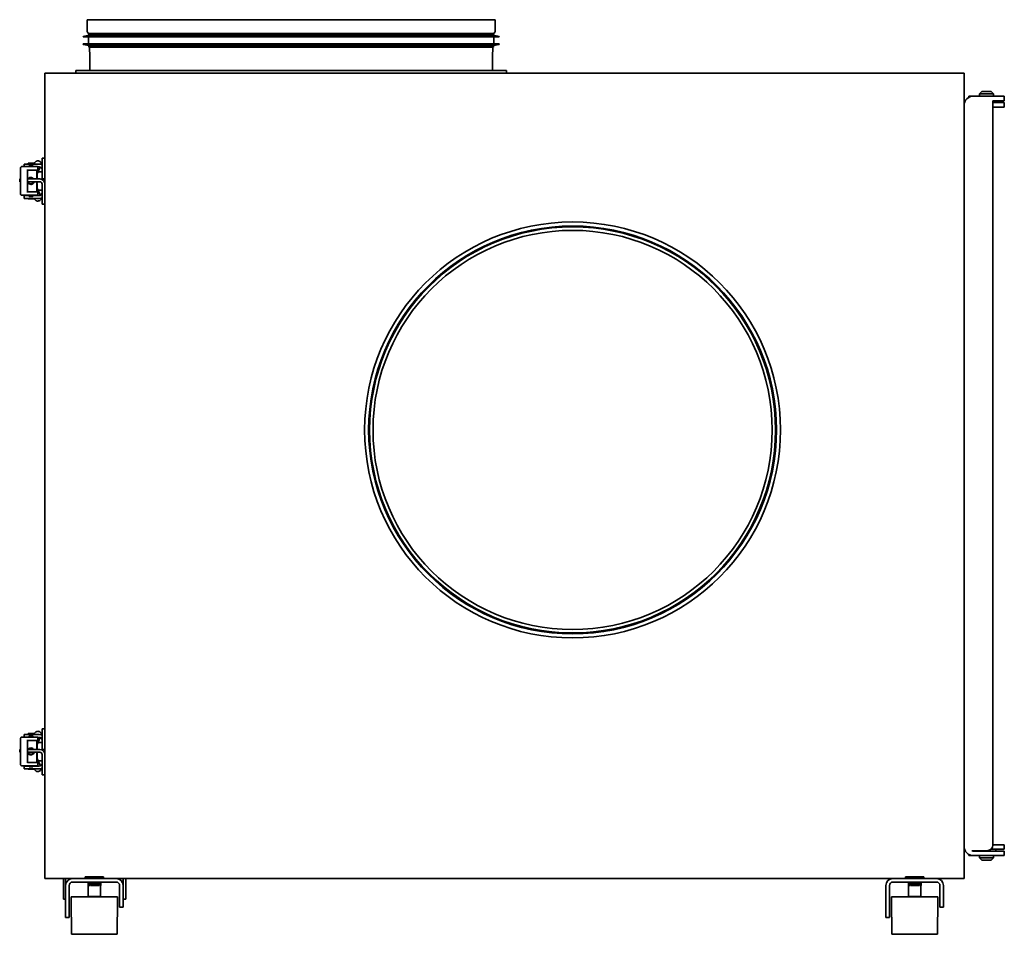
# Model space of a CAD drawing. Header units: millimetres. Extents: x 411 to 1269, y 196 to 992.
import ezdxf

# ---------------------------------------------------------------- set-up
doc = ezdxf.new("R2010")
doc.units = ezdxf.units.MM
doc.header["$LTSCALE"] = 4
doc.layers.add('Krawędzie widoczne(ISO)', color=7, linetype='Continuous', lineweight=35, true_color=0x262659)

msp = doc.modelspace()

# ---------------------------------------------------------------- linework, layer by layer
at = {"layer": 'Krawędzie widoczne(ISO)'}
for p, q in [((825.26, 992), (470.26, 992)), ((470.26, 981.6), (470.26, 992)), ((825.26, 981.6), (825.26, 992)), ((471.76, 978.41), (466.76, 977.5)), ((466.76, 977.5), (828.76, 977.5)), ((466.76, 977.5), (466.76, 977)), ((466.76, 977), (828.76, 977)), ((471.26, 977), (471.26, 971)), ((471.76, 980), (823.76, 980)), ((471.76, 980), (471.76, 978.41)), ((471.76, 978.41), (823.76, 978.41)), ((823.76, 980), (823.76, 978.41)), ((823.76, 978.41), (828.76, 977.5)), ((824.26, 977), (824.26, 971)), ((828.76, 977.5), (828.76, 977)), ((466.76, 971), (828.76, 971)), ((466.76, 971), (466.76, 970.5)), ((466.76, 970.5), (828.76, 970.5)), ((471.76, 969.59), (466.76, 970.5)), ((471.76, 969.59), (823.76, 969.59)), ((471.76, 969.59), (471.76, 968)), ((823.76, 969.59), (828.76, 970.5)), ((823.76, 969.59), (823.76, 968)), ((828.76, 971), (828.76, 970.5)), ((471.76, 968), (823.76, 968)), ((472.26, 964.33), (472.26, 967.85)), ((472.46, 948.6), (472.46, 963.37)), ((823.06, 948.6), (823.06, 963.37)), ((823.26, 964.33), (823.26, 967.85)), ((433.5, 945.5), (1233.5, 945.5)), ((433.5, 244.5), (433.5, 945.5)), ((835.26, 947.8), (460.26, 947.8)), ((460.26, 945.5), (460.26, 947.8)), ((835.26, 945.5), (835.26, 947.8)), ((1233.5, 945.5), (1233.5, 244.5)), ((1249, 929.5), (1247, 927.5)), ((1259, 927.5), (1247, 927.5)), ((1247, 925.5), (1247, 927.5)), ((1257, 929.5), (1249, 929.5)), ((1257, 929.5), (1259, 927.5)), ((1259, 925.5), (1259, 927.5)), ((1237.5, 925.5), (1241.5, 925.5)), ((1237.5, 924.43), (1237.5, 925.5)), ((1268.5, 925.5), (1241.5, 925.5)), ((1258.5, 921.5), (1258.5, 273.7)), ((1258.5, 921.5), (1268.5, 921.5)), ((1258.5, 920), (1268.5, 920)), ((1261, 920), (1261, 921.5)), ((1268.5, 921.5), (1268.5, 925.5)), ((1268.5, 916), (1268.5, 920)), ((1268.5, 916), (1258.5, 916)), ((415.5, 866.4), (422.5, 866.4)), ((415.5, 864.16), (415.5, 866.4)), ((424.02, 867.16), (418.82, 867.16)), ((418.82, 866.96), (418.82, 867.16)), ((424.02, 866.96), (418.82, 866.96)), ((419.37, 866.4), (418.82, 866.96)), ((422.5, 866.4), (428.5, 866.4)), ((423.46, 866.4), (424.02, 866.96)), ((424.26, 867.07), (423.96, 866.4)), ((424.02, 866.96), (424.02, 867.16)), ((431, 868.4), (431, 871.4)), ((433.5, 871.4), (431, 871.4)), ((431, 868.4), (431, 855.9)), ((412.06, 862.16), (412.06, 841.16)), ((417.64, 864.16), (413.32, 864.16)), ((426.65, 864.16), (417.64, 864.16)), ((418.44, 841.91), (418.44, 861.4)), ((418.44, 861.16), (426.65, 861.16)), ((419.84, 865.16), (422.84, 865.16)), ((419.84, 864.16), (419.84, 865.16)), ((422.84, 864.16), (422.84, 865.16)), ((426.34, 853.38), (426.34, 861.16)), ((426.88, 864.16), (426.65, 864.16)), ((426.65, 861.16), (426.92, 861.16)), ((429.35, 863.75), (426.7, 857.79)), ((426.92, 861.16), (426.92, 861.16)), ((427.15, 863.66), (427.15, 861.66)), ((428.5, 863.9), (427.31, 863.9)), ((427.42, 863.66), (427.42, 861.66)), ((427.46, 859.5), (431, 859.5)), ((411.5, 853.38), (412.06, 853.38)), ((411.5, 853.38), (411.5, 850.9)), ((411.5, 850.9), (412.06, 850.9)), ((418.44, 853.38), (419.5, 853.38)), ((418.44, 850.9), (419.5, 850.9)), ((429, 853.38), (419.5, 853.38)), ((429, 850.9), (419.5, 850.9)), ((421.1, 854.66), (421.21, 854.66)), ((421.1, 848.66), (421.21, 848.66)), ((426.34, 842.16), (426.34, 850.9)), ((426.73, 854.63), (426.71, 855.87)), ((426.71, 847.44), (426.73, 848.68)), ((426.76, 854.21), (426.76, 854.36)), ((426.76, 848.96), (426.76, 849.11)), ((431, 855.9), (431, 853.4)), ((431, 852.91), (431, 853.4)), ((431, 853.4), (433.5, 853.4)), ((431, 848.9), (431, 834.4)), ((426.65, 842.16), (418.44, 842.16)), ((426.92, 842.16), (426.65, 842.16)), ((429.54, 839.13), (426.7, 845.52)), ((426.92, 842.16), (426.92, 842.16)), ((427.15, 841.66), (427.15, 839.66)), ((427.42, 841.66), (427.42, 839.66)), ((427.6, 843.5), (431, 843.5)), ((413.32, 839.16), (417.64, 839.16)), ((415.5, 838.9), (419.84, 838.9)), ((415.5, 836.4), (415.5, 838.9)), ((422.5, 836.4), (415.5, 836.4)), ((417.64, 839.16), (426.65, 839.16)), ((418.86, 836.4), (418.82, 836.36)), ((418.82, 836.36), (424.02, 836.36)), ((418.82, 836.36), (418.82, 836.16)), ((418.82, 836.16), (424.02, 836.16)), ((419.84, 839.16), (419.84, 838.16)), ((422.84, 838.16), (419.84, 838.16)), ((428.5, 836.4), (422.5, 836.4)), ((422.84, 839.16), (422.84, 838.16)), ((422.84, 838.9), (428.5, 838.9)), ((422.92, 839.16), (422.92, 838.9)), ((423.08, 838.9), (422.96, 839.16)), ((423.97, 836.4), (424.02, 836.36)), ((424.02, 836.36), (424.02, 836.16)), ((424.26, 836.24), (424.19, 836.4)), ((426.65, 839.16), (426.92, 839.16)), ((426.92, 839.16), (426.92, 839.16)), ((431, 831.4), (431, 834.4)), ((433.5, 831.4), (431, 831.4)), ((415.5, 369.9), (422.5, 369.9)), ((415.5, 367.66), (415.5, 369.9)), ((424.02, 370.66), (418.82, 370.66)), ((418.82, 370.46), (418.82, 370.66)), ((424.02, 370.46), (418.82, 370.46)), ((419.37, 369.9), (418.82, 370.46)), ((419.84, 368.66), (422.84, 368.66)), ((419.84, 367.66), (419.84, 368.66)), ((422.5, 369.9), (428.5, 369.9)), ((422.84, 367.66), (422.84, 368.66)), ((423.46, 369.9), (424.02, 370.46)), ((424.26, 370.57), (423.96, 369.9)), ((424.02, 370.46), (424.02, 370.66)), ((431, 371.9), (431, 374.9)), ((433.5, 374.9), (431, 374.9)), ((431, 371.9), (431, 359.4)), ((412.06, 365.66), (412.06, 344.66)), ((417.64, 367.66), (413.32, 367.66)), ((426.65, 367.66), (417.64, 367.66)), ((418.44, 345.41), (418.44, 364.9)), ((418.44, 364.66), (426.65, 364.66)), ((426.34, 356.88), (426.34, 364.66)), ((426.88, 367.66), (426.65, 367.66)), ((426.65, 364.66), (426.92, 364.66)), ((429.35, 367.25), (426.7, 361.29)), ((426.92, 364.66), (426.92, 364.66)), ((427.15, 367.16), (427.15, 365.16)), ((428.5, 367.4), (427.31, 367.4)), ((427.42, 367.16), (427.42, 365.16)), ((427.46, 363), (431, 363)), ((411.5, 356.88), (412.06, 356.88)), ((411.5, 356.88), (411.5, 354.4)), ((411.5, 354.4), (412.06, 354.4)), ((418.44, 356.88), (419.5, 356.88)), ((418.44, 354.4), (419.5, 354.4)), ((429, 356.88), (419.5, 356.88)), ((429, 354.4), (419.5, 354.4)), ((421.1, 358.16), (421.21, 358.16)), ((421.1, 352.16), (421.21, 352.16)), ((426.34, 345.66), (426.34, 354.4)), ((426.73, 358.13), (426.71, 359.37)), ((426.71, 350.94), (426.73, 352.18)), ((426.76, 357.71), (426.76, 357.86)), ((426.76, 352.46), (426.76, 352.61)), ((431, 359.4), (431, 356.9)), ((431, 356.41), (431, 356.9)), ((431, 356.9), (433.5, 356.9)), ((431, 352.4), (431, 337.9)), ((426.65, 345.66), (418.44, 345.66)), ((426.92, 345.66), (426.65, 345.66)), ((429.54, 342.63), (426.7, 349.02)), ((426.92, 345.66), (426.92, 345.66)), ((427.15, 345.16), (427.15, 343.16)), ((427.42, 345.16), (427.42, 343.16)), ((427.6, 347), (431, 347)), ((413.32, 342.66), (417.64, 342.66)), ((415.5, 342.4), (419.84, 342.4)), ((415.5, 339.9), (415.5, 342.4)), ((422.5, 339.9), (415.5, 339.9)), ((417.64, 342.66), (426.65, 342.66)), ((418.86, 339.9), (418.82, 339.86)), ((418.82, 339.86), (424.02, 339.86)), ((418.82, 339.86), (418.82, 339.66)), ((418.82, 339.66), (424.02, 339.66)), ((419.84, 342.66), (419.84, 341.66)), ((422.84, 341.66), (419.84, 341.66)), ((428.5, 339.9), (422.5, 339.9)), ((422.84, 342.66), (422.84, 341.66)), ((422.84, 342.4), (428.5, 342.4)), ((422.92, 342.66), (422.92, 342.4)), ((423.08, 342.4), (422.96, 342.66)), ((423.97, 339.9), (424.02, 339.86)), ((424.02, 339.86), (424.02, 339.66)), ((424.26, 339.74), (424.19, 339.9)), ((426.65, 342.66), (426.92, 342.66)), ((426.92, 342.66), (426.92, 342.66)), ((431, 334.9), (431, 337.9)), ((433.5, 334.9), (431, 334.9)), ((1241.5, 268.7), (1240.25, 268.7)), ((1253.5, 268.7), (1241.5, 268.7)), ((1241.5, 268.5), (1253, 268.5)), ((1245, 268.7), (1245, 268.5)), ((1253, 268.5), (1268.5, 268.5)), ((1268.5, 270), (1256.86, 270)), ((1258.5, 274), (1268.5, 274)), ((1261, 270), (1261, 268.5)), ((1268.5, 270), (1268.5, 274)), ((1268.5, 264.5), (1268.5, 268.5)), ((1237.5, 264.5), (1237.5, 265.57)), ((1241.5, 264.5), (1237.5, 264.5)), ((1253, 264.5), (1241.5, 264.5)), ((1247, 264.5), (1247, 262.5)), ((1247, 262.5), (1259, 262.5)), ((1249, 260.5), (1247, 262.5)), ((1249, 260.5), (1257, 260.5)), ((1268.5, 264.5), (1253, 264.5)), ((1257, 260.5), (1259, 262.5)), ((1259, 264.5), (1259, 262.5)), ((457.5, 244.5), (433.5, 244.5)), ((449.55, 226.5), (449.55, 244.5)), ((451.5, 238.5), (451.5, 244.5)), ((457.5, 244.5), (495.5, 244.5)), ((457.5, 241.5), (495.5, 241.5)), ((468.5, 246), (484.5, 246)), ((468.5, 246), (468.5, 244.5)), ((471, 241.5), (471, 238.5)), ((471, 241.5), (471, 238.5)), ((471.02, 241.5), (471.02, 238.5)), ((471.05, 241.5), (471.05, 238.5)), ((471.09, 241.5), (471.09, 238.5)), ((471.16, 241.5), (471.16, 238.5)), ((471.21, 241.5), (471.21, 238.5)), ((471.23, 241.5), (471.23, 238.5)), ((471.32, 241.5), (471.32, 238.5)), ((471.37, 241.5), (471.37, 238.5)), ((471.42, 241.5), (471.42, 238.5)), ((471.54, 241.5), (471.54, 238.5)), ((471.59, 241.5), (471.59, 238.5)), ((471.67, 241.5), (471.67, 238.5)), ((471.82, 241.5), (471.82, 238.5)), ((471.87, 241.5), (471.87, 238.5)), ((471.97, 241.5), (471.97, 238.5)), ((472.15, 241.5), (472.15, 238.5)), ((472.19, 241.5), (472.19, 238.5)), ((472.32, 241.5), (472.32, 238.5)), ((472.53, 241.5), (472.53, 238.5)), ((472.56, 241.5), (472.56, 238.5)), ((472.72, 241.5), (472.72, 238.5)), ((472.95, 241.5), (472.95, 238.5)), ((472.98, 241.5), (472.98, 238.5)), ((473.16, 241.5), (473.16, 238.5)), ((473.4, 241.5), (473.4, 238.5)), ((473.43, 241.5), (473.43, 238.5)), ((473.64, 241.5), (473.64, 238.5)), ((473.9, 241.5), (473.9, 238.5)), ((473.92, 241.5), (473.92, 238.5)), ((474.14, 241.5), (474.14, 238.5)), ((474.42, 241.5), (474.42, 238.5)), ((474.44, 241.5), (474.44, 238.5)), ((474.68, 241.5), (474.68, 238.5)), ((474.96, 241.5), (474.96, 238.5)), ((474.98, 241.5), (474.98, 238.5)), ((475.23, 241.5), (475.23, 238.5)), ((475.52, 241.5), (475.52, 238.5)), ((475.53, 241.5), (475.53, 238.5)), ((475.79, 241.5), (475.79, 238.5)), ((476.09, 241.5), (476.09, 238.5)), ((476.1, 241.5), (476.1, 238.5)), ((476.37, 241.5), (476.37, 238.5)), ((476.37, 238.5), (476.37, 241.5)), ((476.67, 241.5), (476.67, 238.5)), ((476.94, 241.5), (476.94, 238.5)), ((476.94, 238.5), (476.94, 241.5)), ((477.24, 241.5), (477.24, 238.5)), ((477.5, 238.5), (477.5, 241.5)), ((477.52, 241.5), (477.52, 238.5)), ((477.81, 241.5), (477.81, 238.5)), ((478.06, 238.5), (478.06, 241.5)), ((478.08, 241.5), (478.08, 238.5)), ((478.36, 241.5), (478.36, 238.5)), ((478.6, 238.5), (478.6, 241.5)), ((478.62, 241.5), (478.62, 238.5)), ((478.89, 241.5), (478.89, 238.5)), ((479.11, 238.5), (479.11, 241.5)), ((479.14, 241.5), (479.14, 238.5)), ((479.4, 241.5), (479.4, 238.5)), ((479.6, 238.5), (479.6, 241.5)), ((479.63, 241.5), (479.63, 238.5)), ((479.87, 241.5), (479.87, 238.5)), ((480.05, 238.5), (480.05, 241.5)), ((480.08, 241.5), (480.08, 238.5)), ((480.31, 241.5), (480.31, 238.5)), ((480.46, 238.5), (480.46, 241.5)), ((480.5, 241.5), (480.5, 238.5)), ((480.7, 241.5), (480.7, 238.5)), ((480.83, 238.5), (480.83, 241.5)), ((480.87, 241.5), (480.87, 238.5)), ((481.05, 241.5), (481.05, 238.5)), ((481.15, 238.5), (481.15, 241.5)), ((481.2, 241.5), (481.2, 238.5)), ((481.35, 241.5), (481.35, 238.5)), ((481.42, 238.5), (481.42, 241.5)), ((481.47, 241.5), (481.47, 238.5)), ((481.59, 241.5), (481.59, 238.5)), ((481.64, 238.5), (481.64, 241.5)), ((481.69, 241.5), (481.69, 238.5)), ((481.78, 241.5), (481.78, 238.5)), ((481.8, 238.5), (481.8, 241.5)), ((481.85, 241.5), (481.85, 238.5)), ((481.91, 241.5), (481.91, 238.5)), ((481.96, 241.5), (481.96, 238.5)), ((481.99, 241.5), (481.99, 238.5)), ((482, 241.5), (482, 238.5)), ((484.5, 246), (484.5, 244.5)), ((1171.5, 244.5), (495.5, 244.5)), ((501.5, 244.5), (501.5, 238.5)), ((503.75, 244.5), (503.75, 226.5)), ((1171.5, 244.5), (1209.5, 244.5)), ((1171.5, 241.5), (1209.5, 241.5)), ((1182.5, 246), (1198.5, 246)), ((1182.5, 246), (1182.5, 244.5)), ((1185, 241.5), (1185, 238.5)), ((1185, 241.5), (1185, 238.5)), ((1185.02, 241.5), (1185.02, 238.5)), ((1185.05, 241.5), (1185.05, 238.5)), ((1185.09, 241.5), (1185.09, 238.5)), ((1185.16, 241.5), (1185.16, 238.5)), ((1185.21, 241.5), (1185.21, 238.5)), ((1185.23, 241.5), (1185.23, 238.5)), ((1185.32, 241.5), (1185.32, 238.5)), ((1185.37, 241.5), (1185.37, 238.5)), ((1185.42, 241.5), (1185.42, 238.5)), ((1185.54, 241.5), (1185.54, 238.5)), ((1185.59, 241.5), (1185.59, 238.5)), ((1185.67, 241.5), (1185.67, 238.5)), ((1185.82, 241.5), (1185.82, 238.5)), ((1185.87, 241.5), (1185.87, 238.5)), ((1185.97, 241.5), (1185.97, 238.5)), ((1186.15, 241.5), (1186.15, 238.5)), ((1186.19, 241.5), (1186.19, 238.5)), ((1186.32, 241.5), (1186.32, 238.5)), ((1186.53, 241.5), (1186.53, 238.5)), ((1186.56, 241.5), (1186.56, 238.5)), ((1186.72, 241.5), (1186.72, 238.5)), ((1186.95, 241.5), (1186.95, 238.5)), ((1186.98, 241.5), (1186.98, 238.5)), ((1187.16, 241.5), (1187.16, 238.5)), ((1187.4, 241.5), (1187.4, 238.5)), ((1187.43, 241.5), (1187.43, 238.5)), ((1187.64, 241.5), (1187.64, 238.5)), ((1187.9, 241.5), (1187.9, 238.5)), ((1187.92, 241.5), (1187.92, 238.5)), ((1188.14, 241.5), (1188.14, 238.5)), ((1188.42, 241.5), (1188.42, 238.5)), ((1188.44, 241.5), (1188.44, 238.5)), ((1188.68, 241.5), (1188.68, 238.5)), ((1188.96, 241.5), (1188.96, 238.5)), ((1188.98, 241.5), (1188.98, 238.5)), ((1189.23, 241.5), (1189.23, 238.5)), ((1189.52, 241.5), (1189.52, 238.5)), ((1189.53, 241.5), (1189.53, 238.5)), ((1189.79, 241.5), (1189.79, 238.5)), ((1190.09, 241.5), (1190.09, 238.5)), ((1190.1, 241.5), (1190.1, 238.5)), ((1190.37, 241.5), (1190.37, 238.5)), ((1190.37, 238.5), (1190.37, 241.5)), ((1190.67, 241.5), (1190.67, 238.5)), ((1190.94, 241.5), (1190.94, 238.5)), ((1190.94, 238.5), (1190.94, 241.5)), ((1191.24, 241.5), (1191.24, 238.5)), ((1191.5, 238.5), (1191.5, 241.5)), ((1191.52, 241.5), (1191.52, 238.5)), ((1191.81, 241.5), (1191.81, 238.5)), ((1192.06, 238.5), (1192.06, 241.5)), ((1192.08, 241.5), (1192.08, 238.5)), ((1192.36, 241.5), (1192.36, 238.5)), ((1192.6, 238.5), (1192.6, 241.5)), ((1192.62, 241.5), (1192.62, 238.5)), ((1192.89, 241.5), (1192.89, 238.5)), ((1193.11, 238.5), (1193.11, 241.5)), ((1193.14, 241.5), (1193.14, 238.5)), ((1193.4, 241.5), (1193.4, 238.5)), ((1193.6, 238.5), (1193.6, 241.5)), ((1193.63, 241.5), (1193.63, 238.5)), ((1193.87, 241.5), (1193.87, 238.5)), ((1194.05, 238.5), (1194.05, 241.5)), ((1194.08, 241.5), (1194.08, 238.5)), ((1194.31, 241.5), (1194.31, 238.5)), ((1194.46, 238.5), (1194.46, 241.5)), ((1194.5, 241.5), (1194.5, 238.5)), ((1194.7, 241.5), (1194.7, 238.5)), ((1194.83, 238.5), (1194.83, 241.5)), ((1194.87, 241.5), (1194.87, 238.5)), ((1195.05, 241.5), (1195.05, 238.5)), ((1195.15, 238.5), (1195.15, 241.5)), ((1195.2, 241.5), (1195.2, 238.5)), ((1195.35, 241.5), (1195.35, 238.5)), ((1195.42, 238.5), (1195.42, 241.5)), ((1195.47, 241.5), (1195.47, 238.5)), ((1195.59, 241.5), (1195.59, 238.5)), ((1195.64, 238.5), (1195.64, 241.5)), ((1195.69, 241.5), (1195.69, 238.5)), ((1195.78, 241.5), (1195.78, 238.5)), ((1195.8, 238.5), (1195.8, 241.5)), ((1195.85, 241.5), (1195.85, 238.5)), ((1195.91, 241.5), (1195.91, 238.5)), ((1195.96, 241.5), (1195.96, 238.5)), ((1195.99, 241.5), (1195.99, 238.5)), ((1196, 241.5), (1196, 238.5)), ((1198.5, 246), (1198.5, 244.5)), ((1233.5, 244.5), (1209.5, 244.5)), ((451.5, 238.5), (451.5, 215.5)), ((454.5, 215.5), (454.5, 238.5)), ((471, 238.5), (471.02, 238.5)), ((471, 238.5), (471, 238.5)), ((471.02, 238.5), (471.05, 238.5)), ((471.05, 238.5), (471.09, 238.5)), ((471.05, 238.5), (471.05, 229)), ((471.09, 238.5), (471.16, 238.5)), ((471.16, 238.5), (471.21, 238.5)), ((471.23, 238.5), (471.32, 238.5)), ((471.32, 238.5), (471.37, 238.5)), ((471.42, 238.5), (471.54, 238.5)), ((471.54, 238.5), (471.59, 238.5)), ((471.67, 238.5), (471.82, 238.5)), ((471.82, 238.5), (471.87, 238.5)), ((471.97, 238.5), (472.15, 238.5)), ((472.15, 238.5), (472.19, 238.5)), ((472.32, 238.5), (472.53, 238.5)), ((472.53, 238.5), (472.56, 238.5)), ((472.72, 238.5), (472.95, 238.5)), ((472.95, 238.5), (472.98, 238.5)), ((473.16, 238.5), (473.4, 238.5)), ((473.4, 238.5), (473.43, 238.5)), ((473.64, 238.5), (473.9, 238.5)), ((473.9, 238.5), (473.92, 238.5)), ((474.14, 238.5), (474.42, 238.5)), ((474.42, 238.5), (474.44, 238.5)), ((474.68, 238.5), (474.96, 238.5)), ((474.96, 238.5), (474.98, 238.5)), ((475.23, 238.5), (475.52, 238.5)), ((475.52, 238.5), (475.53, 238.5)), ((475.79, 238.5), (476.09, 238.5)), ((476.09, 238.5), (476.1, 238.5)), ((476.37, 238.5), (476.67, 238.5)), ((476.37, 238.5), (476.37, 238.5)), ((476.94, 238.5), (477.24, 238.5)), ((476.94, 238.5), (476.94, 238.5)), ((477.5, 238.5), (477.52, 238.5)), ((477.52, 238.5), (477.81, 238.5)), ((478.06, 238.5), (478.08, 238.5)), ((478.08, 238.5), (478.36, 238.5)), ((478.6, 238.5), (478.62, 238.5)), ((478.62, 238.5), (478.89, 238.5)), ((479.11, 238.5), (479.14, 238.5)), ((479.14, 238.5), (479.4, 238.5)), ((479.6, 238.5), (479.63, 238.5)), ((479.63, 238.5), (479.87, 238.5)), ((480.05, 238.5), (480.08, 238.5)), ((480.08, 238.5), (480.31, 238.5)), ((480.46, 238.5), (480.5, 238.5)), ((480.5, 238.5), (480.7, 238.5)), ((480.83, 238.5), (480.87, 238.5)), ((480.87, 238.5), (481.05, 238.5)), ((481.15, 238.5), (481.2, 238.5)), ((481.2, 238.5), (481.35, 238.5)), ((481.42, 238.5), (481.47, 238.5)), ((481.47, 238.5), (481.59, 238.5)), ((481.64, 238.5), (481.69, 238.5)), ((481.69, 238.5), (481.78, 238.5)), ((481.8, 238.5), (481.85, 238.5)), ((481.85, 238.5), (481.91, 238.5)), ((481.91, 238.5), (481.96, 238.5)), ((481.95, 238.5), (481.95, 229)), ((481.96, 238.5), (481.99, 238.5)), ((481.99, 238.5), (482, 238.5)), ((498.5, 224.5), (498.5, 238.5)), ((501.5, 224.5), (501.5, 238.5)), ((1165.5, 238.5), (1165.5, 215.5)), ((1168.5, 215.5), (1168.5, 238.5)), ((1185, 238.5), (1185.02, 238.5)), ((1185, 238.5), (1185, 238.5)), ((1185.02, 238.5), (1185.05, 238.5)), ((1185.05, 238.5), (1185.09, 238.5)), ((1185.05, 238.5), (1185.05, 229)), ((1185.09, 238.5), (1185.16, 238.5)), ((1185.16, 238.5), (1185.21, 238.5)), ((1185.23, 238.5), (1185.32, 238.5)), ((1185.32, 238.5), (1185.37, 238.5)), ((1185.42, 238.5), (1185.54, 238.5)), ((1185.54, 238.5), (1185.59, 238.5)), ((1185.67, 238.5), (1185.82, 238.5)), ((1185.82, 238.5), (1185.87, 238.5)), ((1185.97, 238.5), (1186.15, 238.5)), ((1186.15, 238.5), (1186.19, 238.5)), ((1186.32, 238.5), (1186.53, 238.5)), ((1186.53, 238.5), (1186.56, 238.5)), ((1186.72, 238.5), (1186.95, 238.5)), ((1186.95, 238.5), (1186.98, 238.5)), ((1187.16, 238.5), (1187.4, 238.5)), ((1187.4, 238.5), (1187.43, 238.5)), ((1187.64, 238.5), (1187.9, 238.5)), ((1187.9, 238.5), (1187.92, 238.5)), ((1188.14, 238.5), (1188.42, 238.5)), ((1188.42, 238.5), (1188.44, 238.5)), ((1188.68, 238.5), (1188.96, 238.5)), ((1188.96, 238.5), (1188.98, 238.5)), ((1189.23, 238.5), (1189.52, 238.5)), ((1189.52, 238.5), (1189.53, 238.5)), ((1189.79, 238.5), (1190.09, 238.5)), ((1190.09, 238.5), (1190.1, 238.5)), ((1190.37, 238.5), (1190.67, 238.5)), ((1190.37, 238.5), (1190.37, 238.5)), ((1190.94, 238.5), (1191.24, 238.5)), ((1190.94, 238.5), (1190.94, 238.5)), ((1191.5, 238.5), (1191.52, 238.5)), ((1191.52, 238.5), (1191.81, 238.5)), ((1192.06, 238.5), (1192.08, 238.5)), ((1192.08, 238.5), (1192.36, 238.5)), ((1192.6, 238.5), (1192.62, 238.5)), ((1192.62, 238.5), (1192.89, 238.5)), ((1193.11, 238.5), (1193.14, 238.5)), ((1193.14, 238.5), (1193.4, 238.5)), ((1193.6, 238.5), (1193.63, 238.5)), ((1193.63, 238.5), (1193.87, 238.5)), ((1194.05, 238.5), (1194.08, 238.5)), ((1194.08, 238.5), (1194.31, 238.5)), ((1194.46, 238.5), (1194.5, 238.5)), ((1194.5, 238.5), (1194.7, 238.5)), ((1194.83, 238.5), (1194.87, 238.5)), ((1194.87, 238.5), (1195.05, 238.5)), ((1195.15, 238.5), (1195.2, 238.5)), ((1195.2, 238.5), (1195.35, 238.5)), ((1195.42, 238.5), (1195.47, 238.5)), ((1195.47, 238.5), (1195.59, 238.5)), ((1195.64, 238.5), (1195.69, 238.5)), ((1195.69, 238.5), (1195.78, 238.5)), ((1195.8, 238.5), (1195.85, 238.5)), ((1195.85, 238.5), (1195.91, 238.5)), ((1195.91, 238.5), (1195.96, 238.5)), ((1195.95, 238.5), (1195.95, 229)), ((1195.96, 238.5), (1195.99, 238.5)), ((1195.99, 238.5), (1196, 238.5)), ((1212.5, 224.5), (1212.5, 238.5)), ((1215.5, 224.5), (1215.5, 238.5)), ((449.55, 226.5), (451.5, 226.5)), ((456.3, 228.5), (496.7, 228.5)), ((456.3, 226), (456.3, 228.5)), ((456.7, 196), (456.3, 226)), ((471.05, 229), (481.95, 229)), ((471.55, 228.5), (471.05, 229)), ((481.45, 228.5), (481.95, 229)), ((496.3, 196), (496.7, 226)), ((496.7, 226), (496.7, 228.5)), ((498.5, 219.5), (498.5, 224.5)), ((503.75, 226.5), (501.5, 226.5)), ((501.5, 224.5), (501.5, 219.5)), ((1170.3, 228.5), (1210.7, 228.5)), ((1170.3, 226), (1170.3, 228.5)), ((1170.7, 196), (1170.3, 226)), ((1185.05, 229), (1195.95, 229)), ((1185.55, 228.5), (1185.05, 229)), ((1195.45, 228.5), (1195.95, 229)), ((1210.3, 196), (1210.7, 226)), ((1210.7, 226), (1210.7, 228.5)), ((1212.5, 219.5), (1212.5, 224.5)), ((1215.5, 224.5), (1215.5, 219.5)), ((451.5, 210.5), (451.5, 215.5)), ((454.5, 215.5), (454.5, 210.5)), ((498.5, 219.5), (501.5, 219.5)), ((1165.5, 210.5), (1165.5, 215.5)), ((1168.5, 215.5), (1168.5, 210.5)), ((1212.5, 219.5), (1215.5, 219.5)), ((451.5, 210.5), (454.5, 210.5)), ((1165.5, 210.5), (1168.5, 210.5)), ((496.3, 196), (456.7, 196)), ((1210.3, 196), (1170.7, 196))]:
    msp.add_line(p, q, dxfattribs=at)
for radius in [181, 177.5, 176.7, 173.7]:
    msp.add_circle((892.73, 634.94), radius, dxfattribs=at)
for centre, radius, start, end in [((471.86, 981.6), 1.6, 180, 270), ((823.66, 981.6), 1.6, 270, 0), ((473.86, 967.85), 1.6, 174.64368, 180), ((473.06, 964.33), 0.8, 180, 203.55646), ((470.86, 963.37), 1.6, 0, 23.55646), ((824.66, 963.37), 1.6, 156.44354, 180), ((822.46, 964.33), 0.8, 336.44354, 0), ((821.66, 967.85), 1.6, 0, 5.35632), ((471.66, 948.6), 0.8, 270, 0), ((823.86, 948.6), 0.8, 180, 270), ((1241.5, 917.5), 8, 90, 180), ((428.5, 861.4), 5, 60, 90), ((426.92, 861.66), 0.5, 270, 0), ((426.92, 863.66), 0.5, 0, 29.64274), ((428.5, 861.4), 2.5, 23.57818, 90), ((429, 848.88), 4.5, 0, 90), ((429, 848.9), 2, 0, 90), ((426.92, 841.66), 0.5, 0, 90), ((428.5, 841.4), 2.5, 270, 0), ((426.92, 839.66), 0.5, 270, 0), ((428.5, 841.4), 5, 270, 300), ((428.5, 364.9), 5, 60, 90), ((426.92, 365.16), 0.5, 270, 0), ((426.92, 367.16), 0.5, 0, 29.64274), ((428.5, 364.9), 2.5, 23.57818, 90), ((429, 352.38), 4.5, 0, 90), ((429, 352.4), 2, 0, 90), ((426.92, 345.16), 0.5, 0, 90), ((426.92, 343.16), 0.5, 270, 0), ((428.5, 344.9), 2.5, 270, 0), ((428.5, 344.9), 5, 270, 300), ((1241.5, 272.5), 8, 180, 270), ((1253.5, 273.7), 5, 270, 0), ((457.5, 238.5), 6, 90, 180), ((457.5, 238.5), 3, 90, 180), ((495.5, 238.5), 6, 0, 90), ((495.5, 238.5), 3, 0, 90), ((1171.5, 238.5), 6, 90, 180), ((1171.5, 238.5), 3, 90, 180), ((1209.5, 238.5), 6, 0, 90), ((1209.5, 238.5), 3, 0, 90)]:
    msp.add_arc(centre, radius, start, end, dxfattribs=at)
for centre, major_axis, ratio, start_param, end_param in [((417.94, 861.66), (0.434, -0.434), 0.573613, 0.520791, 1.050005), ((426.65, 863.66), (0, 0.5), 0.99848, 4.712389, 6.283185), ((426.65, 861.66), (0, -0.5), 0.99848, 0, 1.570796), ((426.72, 859.94), (0, 4.3), 0.004515, 2.107546, 2.796252), ((426.88, 863.66), (0.5, 0), 0.999984, 0.517363, 1.570796), ((421.1, 851.66), (0, -3), 0.999657, 5.189628, 7.60037), ((421.1, 851.66), (0, 3), 0.999657, 5.325929, 7.240442), ((421.09, 851.66), (0, -2.5), 0.999657, 5.018216, 7.548155), ((421.09, 851.66), (0, 2.5), 0.999657, 5.475147, 7.091223), ((425.46, 854.36), (1.3, 0), 0.999324, 0, 0.818833), ((425.46, 848.96), (1.3, 0), 0.999324, 5.464353, 6.283185), ((425.46, 854.21), (1.3, 0), 0.999324, 5.597957, 6.283185), ((425.46, 849.11), (1.3, 0), 0.999324, 0, 0.616799), ((417.94, 841.66), (0.434, 0.434), 0.573613, 5.23318, 5.762394), ((426.65, 841.66), (0, 0.5), 0.99848, 4.712389, 6.283185), ((426.72, 843.38), (0, 4.3), 0.004515, 0.345341, 1.034047), ((426.65, 839.66), (0, -0.5), 0.99848, 0, 1.570796), ((417.94, 365.16), (0.434, -0.434), 0.573613, 0.520791, 1.050005), ((426.65, 367.16), (0, 0.5), 0.99848, 4.712389, 6.283185), ((426.65, 365.16), (0, -0.5), 0.99848, 0, 1.570796), ((426.72, 363.44), (0, 4.3), 0.004515, 2.107546, 2.796252), ((426.88, 367.16), (0.5, 0), 0.999984, 0.517363, 1.570796), ((421.1, 355.16), (0, -3), 0.999657, 5.189628, 7.60037), ((421.1, 355.16), (0, 3), 0.999657, 5.325929, 7.240442), ((421.09, 355.16), (0, -2.5), 0.999657, 5.018216, 7.548155), ((421.09, 355.16), (0, 2.5), 0.999657, 5.475147, 7.091223), ((425.46, 357.86), (1.3, 0), 0.999324, 0, 0.818833), ((425.46, 352.46), (1.3, 0), 0.999324, 5.464353, 6.283185), ((425.46, 357.71), (1.3, 0), 0.999324, 5.597957, 6.283185), ((425.46, 352.61), (1.3, 0), 0.999324, 0, 0.616799), ((417.94, 345.16), (0.434, 0.434), 0.573613, 5.23318, 5.762394), ((426.65, 345.16), (0, 0.5), 0.99848, 4.712389, 6.283185), ((426.65, 343.16), (0, -0.5), 0.99848, 0, 1.570796), ((426.72, 346.88), (0, 4.3), 0.004515, 0.345341, 1.034047)]:
    msp.add_ellipse(centre, major_axis=major_axis, ratio=ratio, start_param=start_param, end_param=end_param, dxfattribs=at)
for points, knots in [([(430.67, 865.91), (430.65, 866.01), (430.62, 866.11), (430.52, 866.5), (430.43, 866.79), (430.18, 867.33), (430.06, 867.55), (429.77, 867.94), (429.66, 868.09), (429.27, 868.47), (428.94, 868.73), (428.14, 869.05), (427.76, 869.14), (427.01, 869.16), (426.66, 869.11), (426.03, 868.92), (425.75, 868.77), (425.24, 868.43), (425.04, 868.24), (424.67, 867.82), (424.54, 867.61), (424.36, 867.29), (424.3, 867.18), (424.26, 867.07)], [2.5770797, 2.5770797, 2.5770797, 2.5770797, 2.6429073, 2.6429073, 2.832101, 2.832101, 2.9432454, 2.9432454, 2.9977296, 2.9977296, 3.0813015, 3.0813015, 3.1376657, 3.1376657, 3.1867831, 3.1867831, 3.2400292, 3.2400292, 3.3072049, 3.3072049, 3.3998536, 3.3998536, 3.4627332, 3.4627332, 3.4627332, 3.4627332]), ([(413.32, 864.16), (413.2, 864.16), (413.09, 864.13), (412.86, 864.04), (412.76, 863.97), (412.55, 863.79), (412.46, 863.66), (412.3, 863.38), (412.24, 863.22), (412.14, 862.89), (412.1, 862.71), (412.07, 862.41), (412.06, 862.28), (412.06, 862.16)], [3.141593, 3.141593, 3.141593, 3.141593, 3.342654, 3.342654, 3.568247, 3.568247, 3.867922, 3.867922, 4.182081, 4.182081, 4.49624, 4.49624, 4.712389, 4.712389, 4.712389, 4.712389]), ([(426.58, 858.54), (426.58, 858.58), (426.58, 858.63), (426.57, 858.74), (426.56, 858.8), (426.52, 859), (426.47, 859.15), (426.38, 859.35), (426.36, 859.38), (426.34, 859.42)], [-0.2530272, -0.2530272, -0.2530272, -0.2530272, -0.2333735, -0.2333735, -0.2053472, -0.2053472, -0.1418348, -0.1418348, -0.1264867, -0.1264867, -0.1264867, -0.1264867]), ([(426.58, 858.54), (426.58, 858.53), (426.58, 858.52), (426.59, 858.5), (426.59, 858.49), (426.59, 858.45), (426.6, 858.43), (426.6, 858.42), (426.6, 858.42), (426.6, 858.41)], [0.0000904, 0.0000904, 0.0000904, 0.0000904, 0.00316002, 0.00316002, 0.00659681, 0.00659681, 0.01476666, 0.01476666, 0.01599111, 0.01599111, 0.01599111, 0.01599111]), ([(426.7, 857.74), (426.7, 857.86), (426.69, 857.98), (426.66, 858.15), (426.65, 858.21), (426.63, 858.3), (426.62, 858.33), (426.61, 858.38), (426.61, 858.4), (426.6, 858.41), (426.6, 858.41), (426.6, 858.41)], [-0.09338989, -0.09338989, -0.09338989, -0.09338989, -0.05316077, -0.05316077, -0.03324118, -0.03324118, -0.02202638, -0.02202638, -0.01539835, -0.01539835, -0.0145931, -0.0145931, -0.0145931, -0.0145931]), ([(430.79, 862.4), (430.84, 862.28), (430.89, 862.15), (430.95, 861.9), (430.97, 861.79), (430.99, 861.61), (431, 861.53), (431, 861.43), (431, 861.4), (431, 861.4)], [0.1714017, 0.1714017, 0.1714017, 0.1714017, 0.2104489, 0.2104489, 0.249496, 0.249496, 0.2872054, 0.2872054, 0.3249147, 0.3249147, 0.3249147, 0.3249147]), ([(421.21, 854.66), (421.6, 854.66), (422.01, 854.58), (422.75, 854.27), (423.08, 854.04), (423.47, 853.66), (423.58, 853.53), (423.68, 853.38)], [0.4663304, 0.4663304, 0.4663304, 0.4663304, 0.5825356, 0.5825356, 0.6987409, 0.6987409, 0.7516574, 0.7516574, 0.7516574, 0.7516574]), ([(424.14, 850.9), (424.1, 850.76), (424.06, 850.63), (423.84, 850.13), (423.61, 849.8), (423.08, 849.27), (422.75, 849.04), (422.01, 848.74), (421.6, 848.66), (421.21, 848.66)], [1.00741, 1.00741, 1.00741, 1.00741, 1.0496206, 1.0496206, 1.1665805, 1.1665805, 1.2827858, 1.2827858, 1.3989911, 1.3989911, 1.3989911, 1.3989911]), ([(412.06, 841.16), (412.06, 840.97), (412.08, 840.79), (412.13, 840.43), (412.18, 840.26), (412.3, 839.94), (412.37, 839.79), (412.56, 839.52), (412.67, 839.4), (412.93, 839.23), (413.07, 839.18), (413.25, 839.16), (413.29, 839.16), (413.32, 839.16)], [4.712389, 4.712389, 4.712389, 4.712389, 5.026548, 5.026548, 5.340708, 5.340708, 5.654867, 5.654867, 5.969026, 5.969026, 6.227951, 6.227951, 6.283185, 6.283185, 6.283185, 6.283185]), ([(426.58, 844.77), (426.58, 844.74), (426.58, 844.7), (426.57, 844.62), (426.57, 844.58), (426.54, 844.39), (426.5, 844.25), (426.42, 844.05), (426.39, 843.97), (426.34, 843.89)], [0.00001209, 0.00001209, 0.00001209, 0.00001209, 0.01086193, 0.01086193, 0.02395026, 0.02395026, 0.06857639, 0.06857639, 0.09874853, 0.09874853, 0.09874853, 0.09874853]), ([(426.6, 844.9), (426.6, 844.89), (426.6, 844.89), (426.6, 844.88), (426.59, 844.86), (426.59, 844.82), (426.59, 844.81), (426.58, 844.79), (426.58, 844.78), (426.58, 844.77)], [0.0515779, 0.0515779, 0.0515779, 0.0515779, 0.0607777, 0.0607777, 0.1270739, 0.1270739, 0.1549839, 0.1549839, 0.1806454, 0.1806454, 0.1806454, 0.1806454]), ([(430.52, 836.83), (430.45, 836.62), (430.38, 836.42), (430.18, 835.98), (430.06, 835.76), (429.77, 835.37), (429.66, 835.23), (429.27, 834.85), (428.94, 834.58), (428.14, 834.26), (427.76, 834.17), (427.01, 834.15), (426.66, 834.2), (426.03, 834.39), (425.75, 834.54), (425.24, 834.88), (425.04, 835.08), (424.67, 835.49), (424.54, 835.7), (424.36, 836.02), (424.3, 836.13), (424.26, 836.24)], [5.8435018, 5.8435018, 5.8435018, 5.8435018, 5.9736936, 5.9736936, 6.084838, 6.084838, 6.1393223, 6.1393223, 6.2228942, 6.2228942, 6.2792584, 6.2792584, 6.3283757, 6.3283757, 6.3816219, 6.3816219, 6.4487975, 6.4487975, 6.5414462, 6.5414462, 6.6043259, 6.6043259, 6.6043259, 6.6043259]), ([(430.67, 369.41), (430.65, 369.51), (430.62, 369.61), (430.52, 370), (430.43, 370.29), (430.18, 370.83), (430.06, 371.05), (429.77, 371.44), (429.66, 371.59), (429.27, 371.97), (428.94, 372.23), (428.14, 372.55), (427.76, 372.64), (427.01, 372.66), (426.66, 372.61), (426.03, 372.42), (425.75, 372.27), (425.24, 371.93), (425.04, 371.74), (424.67, 371.32), (424.54, 371.11), (424.36, 370.79), (424.3, 370.68), (424.26, 370.57)], [2.5770797, 2.5770797, 2.5770797, 2.5770797, 2.6429073, 2.6429073, 2.832101, 2.832101, 2.9432454, 2.9432454, 2.9977296, 2.9977296, 3.0813015, 3.0813015, 3.1376657, 3.1376657, 3.1867831, 3.1867831, 3.2400292, 3.2400292, 3.3072049, 3.3072049, 3.3998536, 3.3998536, 3.4627332, 3.4627332, 3.4627332, 3.4627332]), ([(413.32, 367.66), (413.2, 367.66), (413.09, 367.63), (412.86, 367.54), (412.76, 367.47), (412.55, 367.29), (412.46, 367.16), (412.3, 366.88), (412.24, 366.72), (412.14, 366.39), (412.1, 366.21), (412.07, 365.91), (412.06, 365.78), (412.06, 365.66)], [3.141593, 3.141593, 3.141593, 3.141593, 3.342654, 3.342654, 3.568247, 3.568247, 3.867922, 3.867922, 4.182081, 4.182081, 4.49624, 4.49624, 4.712389, 4.712389, 4.712389, 4.712389]), ([(426.58, 362.04), (426.58, 362.08), (426.58, 362.13), (426.57, 362.24), (426.56, 362.3), (426.52, 362.5), (426.47, 362.65), (426.38, 362.85), (426.36, 362.88), (426.34, 362.92)], [-0.2530272, -0.2530272, -0.2530272, -0.2530272, -0.2333735, -0.2333735, -0.2053472, -0.2053472, -0.1418348, -0.1418348, -0.1264867, -0.1264867, -0.1264867, -0.1264867]), ([(426.58, 362.04), (426.58, 362.03), (426.58, 362.02), (426.59, 362), (426.59, 361.99), (426.59, 361.95), (426.6, 361.93), (426.6, 361.92), (426.6, 361.92), (426.6, 361.91)], [0.0000904, 0.0000904, 0.0000904, 0.0000904, 0.00316002, 0.00316002, 0.00659681, 0.00659681, 0.01476666, 0.01476666, 0.01599111, 0.01599111, 0.01599111, 0.01599111]), ([(426.7, 361.24), (426.7, 361.36), (426.69, 361.48), (426.66, 361.65), (426.65, 361.71), (426.63, 361.8), (426.62, 361.83), (426.61, 361.88), (426.61, 361.9), (426.6, 361.91), (426.6, 361.91), (426.6, 361.91)], [-0.09338989, -0.09338989, -0.09338989, -0.09338989, -0.05316077, -0.05316077, -0.03324118, -0.03324118, -0.02202638, -0.02202638, -0.01539835, -0.01539835, -0.0145931, -0.0145931, -0.0145931, -0.0145931]), ([(430.79, 365.9), (430.84, 365.78), (430.89, 365.65), (430.95, 365.4), (430.97, 365.29), (430.99, 365.11), (431, 365.03), (431, 364.93), (431, 364.9), (431, 364.9)], [0.1714017, 0.1714017, 0.1714017, 0.1714017, 0.2104489, 0.2104489, 0.249496, 0.249496, 0.2872054, 0.2872054, 0.3249147, 0.3249147, 0.3249147, 0.3249147]), ([(421.21, 358.16), (421.6, 358.16), (422.01, 358.08), (422.75, 357.77), (423.08, 357.54), (423.47, 357.16), (423.58, 357.03), (423.68, 356.88)], [0.4663304, 0.4663304, 0.4663304, 0.4663304, 0.5825356, 0.5825356, 0.6987409, 0.6987409, 0.7516574, 0.7516574, 0.7516574, 0.7516574]), ([(424.14, 354.4), (424.1, 354.26), (424.06, 354.13), (423.84, 353.63), (423.61, 353.3), (423.08, 352.77), (422.75, 352.54), (422.01, 352.24), (421.6, 352.16), (421.21, 352.16)], [1.00741, 1.00741, 1.00741, 1.00741, 1.0496206, 1.0496206, 1.1665805, 1.1665805, 1.2827858, 1.2827858, 1.3989911, 1.3989911, 1.3989911, 1.3989911]), ([(412.06, 344.66), (412.06, 344.47), (412.08, 344.29), (412.13, 343.93), (412.18, 343.76), (412.3, 343.44), (412.37, 343.29), (412.56, 343.02), (412.67, 342.9), (412.93, 342.73), (413.07, 342.68), (413.25, 342.66), (413.29, 342.66), (413.32, 342.66)], [4.712389, 4.712389, 4.712389, 4.712389, 5.026548, 5.026548, 5.340708, 5.340708, 5.654867, 5.654867, 5.969026, 5.969026, 6.227951, 6.227951, 6.283185, 6.283185, 6.283185, 6.283185]), ([(426.58, 348.27), (426.58, 348.24), (426.58, 348.2), (426.57, 348.12), (426.57, 348.08), (426.54, 347.89), (426.5, 347.75), (426.42, 347.55), (426.39, 347.47), (426.34, 347.39)], [0.00001209, 0.00001209, 0.00001209, 0.00001209, 0.01086193, 0.01086193, 0.02395026, 0.02395026, 0.06857639, 0.06857639, 0.09874853, 0.09874853, 0.09874853, 0.09874853]), ([(426.6, 348.4), (426.6, 348.39), (426.6, 348.39), (426.6, 348.38), (426.59, 348.36), (426.59, 348.32), (426.59, 348.31), (426.58, 348.29), (426.58, 348.28), (426.58, 348.27)], [0.0515779, 0.0515779, 0.0515779, 0.0515779, 0.0607777, 0.0607777, 0.1270739, 0.1270739, 0.1549839, 0.1549839, 0.1806454, 0.1806454, 0.1806454, 0.1806454]), ([(430.52, 340.33), (430.45, 340.12), (430.38, 339.92), (430.18, 339.48), (430.06, 339.26), (429.77, 338.87), (429.66, 338.73), (429.27, 338.35), (428.94, 338.08), (428.14, 337.76), (427.76, 337.67), (427.01, 337.65), (426.66, 337.7), (426.03, 337.89), (425.75, 338.04), (425.24, 338.38), (425.04, 338.58), (424.67, 338.99), (424.54, 339.2), (424.36, 339.52), (424.3, 339.63), (424.26, 339.74)], [5.8435018, 5.8435018, 5.8435018, 5.8435018, 5.9736936, 5.9736936, 6.084838, 6.084838, 6.1393223, 6.1393223, 6.2228942, 6.2228942, 6.2792584, 6.2792584, 6.3283757, 6.3283757, 6.3816219, 6.3816219, 6.4487975, 6.4487975, 6.5414462, 6.5414462, 6.6043259, 6.6043259, 6.6043259, 6.6043259])]:
    msp.add_open_spline(points, degree=3, knots=knots, dxfattribs=at)
for points, weights in [([(426.34, 849.63), (426.8, 850.23), (427.31, 850.9)], [1.06036930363, 1.04120544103, 1.00041420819]), ([(427.22, 850.9), (426.76, 850.31), (426.34, 849.77)], [1.00041420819, 1.03639164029, 1.05554502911]), ([(426.34, 353.13), (426.8, 353.73), (427.31, 354.4)], [1.06036930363, 1.04120544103, 1.00041420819]), ([(427.22, 354.4), (426.76, 353.81), (426.34, 353.27)], [1.00041420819, 1.03639164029, 1.05554502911])]:
    msp.add_rational_spline(points, weights, degree=2, dxfattribs=at)
for points in [[(426.6, 844.9), (426.66, 845.1), (426.7, 845.33), (426.7, 845.57)], [(426.63, 845.02), (426.63, 845.02), (426.63, 845.02), (426.63, 845.02)], [(426.6, 348.4), (426.66, 348.6), (426.7, 348.83), (426.7, 349.07)], [(426.63, 348.52), (426.63, 348.52), (426.63, 348.52), (426.63, 348.52)], [(1240.25, 268.7), (1240.66, 268.57), (1241.09, 268.5), (1241.5, 268.5)]]:
    msp.add_open_spline(points, degree=3, dxfattribs=at)

doc.saveas('drawing.dxf')
